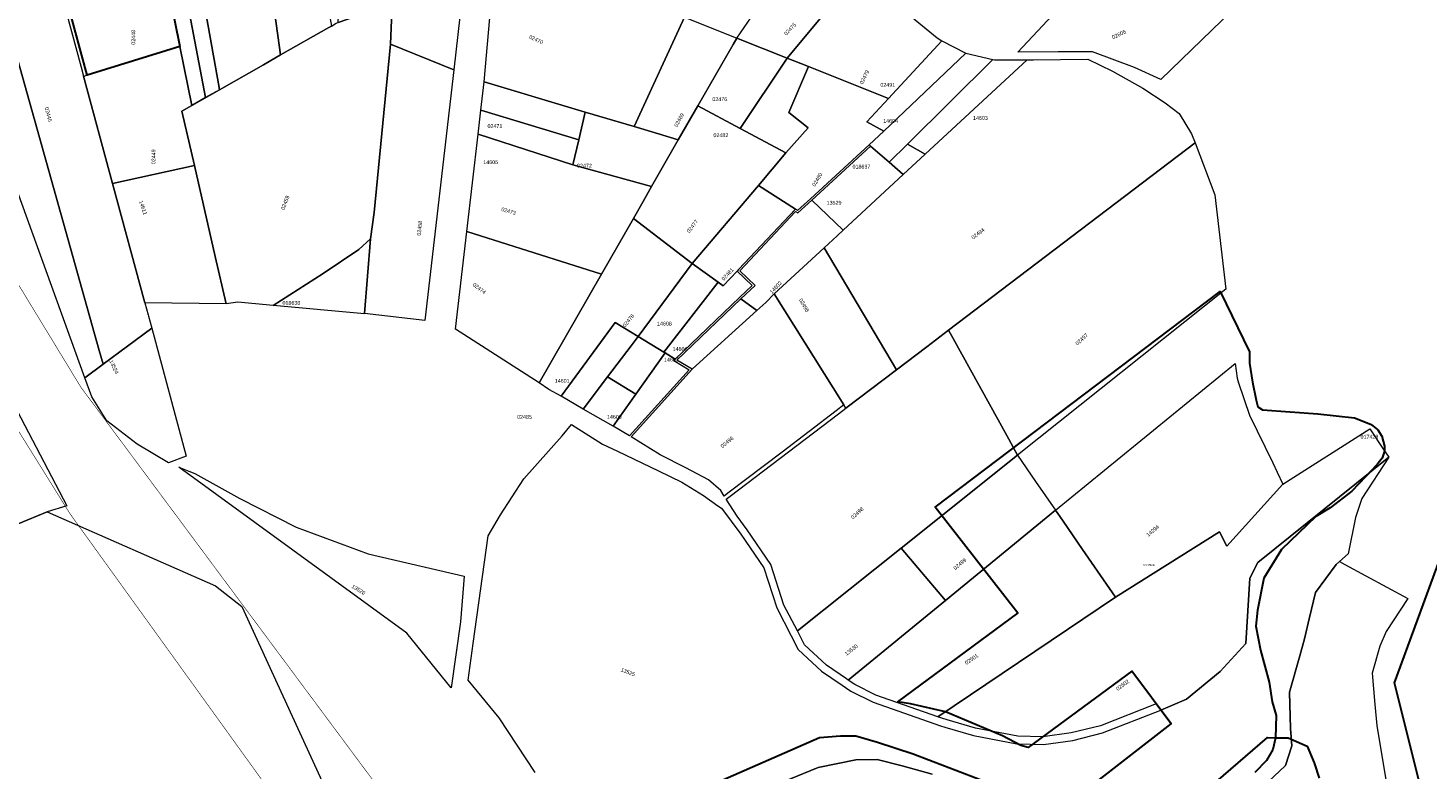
# Model space of a CAD drawing. Header units: metres. Extents: x 347609 to 748319, y 8548087 to 17123455.
# Tile 18 of 47: x 374010 to 374377, y 8561793 to 8561987. Entities that reach past the tile are written whole.
import ezdxf
from ezdxf.enums import TextEntityAlignment as Align

# ---------------------------------------------------------------- set-up
doc = ezdxf.new("R2010")
doc.units = ezdxf.units.M
doc.linetypes.add('ACAD_ISO02W100', pattern=[15, 12, -3])
doc.layers.add('02. FAJA MARGINAL', color=5, linetype='ACAD_ISO02W100', lineweight=0)
doc.layers.add('Predios Rurales', color=90, linetype='Continuous', lineweight=15)
doc.layers.add('Predios Rurales Nombres', color=7, linetype='Continuous', true_color=0xffffff)
doc.layers.add('ZR_LIMA_PSAD56_A_WGS84', color=210, linetype='Continuous')
doc.styles.add('ARIAL', font='arial.ttf')
doc.styles.get("Standard").update_dxf_attribs({"font": 'simplex.shx'})

msp = doc.modelspace()

# ---------------------------------------------------------------- linework, layer by layer
at = {"layer": '02. FAJA MARGINAL', "color": 5, "true_color": 0x0000ff, "const_width": 0.15}
for points in [[(373696.32, 8562324.98), (373784.82, 8562216.74), (373862.86, 8562130.79), (373907.95, 8562074.13), (373960.75, 8561996.35), (374023.52, 8561893.19), (374126.54, 8561754.59), (374173.6, 8561585.97), (374202.08, 8561499.92), (374240.17, 8561401.95), (374277.6, 8561280.19), (374325.11, 8561183.09), (374358.83, 8561043.57), (374419.95, 8560902.47), (374526.7, 8560881.67), (374634.93, 8560876.84), (374729.39, 8560845.9), (374825.05, 8560818.75), (374868.52, 8560793.9), (374891.75, 8560717)], [(373681.58, 8562311.93), (373754.15, 8562231.46), (373846.39, 8562120.08), (373888.58, 8562066.14), (373942.51, 8561985.65), (374020.69, 8561860), (374098.04, 8561752.74), (374120.11, 8561652.14), (374147.6, 8561511.92), (374187.47, 8561414.09), (374238.46, 8561238.08), (374274.46, 8561177.07), (374292.49, 8561039.05), (374350.54, 8560953.9), (374340.45, 8560881.04), (374396.08, 8560847.4), (374523.7, 8560835.67), (374664.05, 8560804.4), (374723.68, 8560775.66), (374805.5, 8560775.88), (374828.41, 8560707.02)]]:
    msp.add_lwpolyline(points, dxfattribs=at)
at = {"layer": 'Predios Rurales'}
for points in [[(374075.85, 8561980.26), (374064.91, 8562059.34), (374065.09, 8562059.43), (374075.01, 8562065.85), (374082.64, 8562023.76), (374089.16, 8561987.83), (374088.51, 8561987.46)], [(374059.73, 8561971.74), (374045.78, 8562049.94), (374046.96, 8562050.46), (374064.91, 8562059.34), (374075.85, 8561980.26), (374071.34, 8561977.7), (374059.82, 8561971.15)], [(374042.44, 8562017.1), (374036.53, 8562046.29), (374041.16, 8562048.12), (374048.4, 8562009.97), (374056.19, 8561969.09), (374052.56, 8561967.03), (374049.44, 8561982.44)], [(374048.4, 8562009.97), (374041.16, 8562048.12), (374045.78, 8562049.94), (374059.73, 8561971.74), (374059.82, 8561971.15), (374056.19, 8561969.09)], [(374090.94, 8561988.75), (374092.9, 8562026.81), (374093.84, 8562045.03), (374097.85, 8562037.31), (374099.92, 8562034.21), (374103.53, 8562029.57), (374106.5, 8562026.47), (374111.28, 8562025.3), (374113.17, 8562025.14), (374124.81, 8562008.07), (374121.23, 8561976.32), (374104.69, 8561983.11), (374105.11, 8561993.68)], [(374028.35, 8561902.79), (374001.27, 8561999.26), (373999.76, 8562004.63), (374012.12, 8562008.65), (374007.73, 8562028.3), (374009.43, 8562029.36), (374010.44, 8562025.62), (374015.27, 8562007.76), (374015.97, 8562005.17), (374023.58, 8561977.02), (374024.21, 8561974.68), (374031.81, 8561946.61), (374040.27, 8561915.33), (374041.13, 8561912.15), (374041.22, 8561911.83), (374042.08, 8561908.65), (374029.35, 8561899.25)], [(374269.03, 8561980.97), (374305.18, 8562019.68), (374307.26, 8562017.38), (374327.94, 8561994.5), (374306.47, 8561973.86), (374299.59, 8561976.98), (374288.64, 8561981.09), (374279.6, 8561981.09)], [(374025.18, 8561974.98), (374017.06, 8562005), (374042.44, 8562017.1), (374049.44, 8561982.44)], [(374208.62, 8561979.42), (374195.38, 8561984.69), (374211.75, 8562008.5), (374216.47, 8562009.74), (374223.07, 8562013.32), (374225.43, 8562013.42), (374227.84, 8562013.26), (374229.49, 8562012.7), (374231.13, 8562011.89), (374232.54, 8562011.13), (374233.54, 8562010.13), (374233.78, 8562009.76)], [(374153.05, 8561966.09), (374129.22, 8561973.22), (374132.46, 8562009.81), (374137.57, 8562007.77), (374146.34, 8562004.27), (374157.02, 8562000), (374168.49, 8561995.43), (374181.67, 8561990.16), (374168.5, 8561961.47), (374155.69, 8561965.3)], [(374235.15, 8561968.84), (374214.2, 8561977.2), (374208.62, 8561979.42), (374233.78, 8562009.76), (374234.74, 8562008.28), (374236.26, 8562004.73), (374238.09, 8561998.01), (374240.89, 8561990.54), (374242.11, 8561989.5), (374247.86, 8561984.76), (374249.16, 8561984)], [(374024.53, 8561895.68), (373988.05, 8561996.52), (374001.27, 8561999.26), (374028.35, 8561902.79), (374029.35, 8561899.25)], [(374061.55, 8561915.02), (374058.71, 8561927.44), (374053.25, 8561951.33), (374050, 8561965.57), (374059.82, 8561971.15), (374071.34, 8561977.7), (374075.85, 8561980.26), (374088.51, 8561987.46), (374089.16, 8561987.83), (374090.42, 8561988.55), (374090.85, 8561988.79), (374090.94, 8561988.75), (374105.11, 8561993.68), (374104.69, 8561983.11), (374100.41, 8561938.95), (374099.45, 8561932.05), (374096.34, 8561929.28), (374086.98, 8561922.96), (374073.94, 8561914.61), (374064.6, 8561915.45)], [(374180.07, 8561958), (374174.88, 8561959.56), (374168.5, 8561961.47), (374181.67, 8561990.16), (374195.38, 8561984.69), (374194.41, 8561983), (374185.18, 8561966.91)], [(374208.62, 8561979.42), (374208.62, 8561979.41), (374196.29, 8561960.99), (374185.18, 8561966.91), (374194.41, 8561983), (374195.38, 8561984.69)], [(374031.81, 8561946.61), (374024.21, 8561974.68), (374025.18, 8561974.98), (374049.44, 8561982.44), (374052.56, 8561967.03), (374050, 8561965.57), (374053.25, 8561951.33)], [(374097.87, 8561912.49), (374099.45, 8561932.05), (374100.41, 8561938.95), (374104.69, 8561983.11), (374121.23, 8561976.32), (374113.61, 8561910.65)], [(374255.37, 8561980.77), (374233.93, 8561960.29), (374229.5, 8561962.73), (374235.15, 8561968.84), (374249.16, 8561984)], [(374208.28, 8561954.6), (374196.29, 8561960.99), (374208.62, 8561979.41), (374208.62, 8561979.42), (374214.2, 8561977.2), (374209, 8561965.14), (374214.14, 8561961.16)], [(374237.22, 8561897.73), (374218.28, 8561929.72), (374221.69, 8561932.88), (374223.29, 8561934.36), (374239.01, 8561948.94), (374244.79, 8561954.29), (374271.47, 8561979.01), (374273.18, 8561979.02), (374280.21, 8561979.08), (374287.4, 8561979.12), (374293.87, 8561975.97), (374301.76, 8561971.52), (374307.64, 8561967.7), (374311.33, 8561964.91), (374314.59, 8561959.56), (374315.48, 8561957.24), (374313.33, 8561955.61), (374250.9, 8561908.14), (374245.22, 8561903.81)], [(374235.35, 8561952.13), (374230.44, 8561956.4), (374230.06, 8561956.73), (374233.93, 8561960.29), (374255.37, 8561980.77), (374262.47, 8561979.07), (374240.12, 8561956.87)], [(374244.79, 8561954.29), (374240.12, 8561956.87), (374262.47, 8561979.07), (374262.9, 8561978.97), (374271.47, 8561979.01)], [(374210.74, 8561939.86), (374201.04, 8561946.05), (374208.28, 8561954.6), (374214.14, 8561961.16), (374209, 8561965.14), (374214.2, 8561977.2), (374235.15, 8561968.84), (374229.5, 8561962.73), (374233.93, 8561960.29), (374230.06, 8561956.73), (374214.69, 8561942.59), (374211.33, 8561939.49)], [(374128.36, 8561965.77), (374129.22, 8561973.22), (374153.05, 8561966.09), (374155.69, 8561965.3), (374153.96, 8561958)], [(374183.73, 8561925.6), (374168.29, 8561937.44), (374170.82, 8561941.85), (374173.07, 8561945.79), (374180.07, 8561958), (374185.18, 8561966.91), (374196.29, 8561960.99), (374208.28, 8561954.6), (374201.04, 8561946.05)], [(374127.63, 8561959.47), (374128.36, 8561965.77), (374153.96, 8561958), (374152.4, 8561951.46)], [(374173.07, 8561945.79), (374152.4, 8561951.46), (374153.96, 8561958), (374155.69, 8561965.3), (374168.5, 8561961.47), (374174.88, 8561959.56), (374180.07, 8561958)], [(374159.91, 8561922.83), (374124.68, 8561934.03), (374127.63, 8561959.47), (374152.4, 8561951.46), (374173.07, 8561945.79), (374170.82, 8561941.85), (374168.29, 8561937.44)], [(374223.29, 8561934.36), (374215.06, 8561942.24), (374230.44, 8561956.4), (374235.35, 8561952.13), (374239.01, 8561948.94)], [(374239.01, 8561948.94), (374235.35, 8561952.13), (374240.12, 8561956.87), (374244.79, 8561954.29)], [(374250.9, 8561908.14), (374313.33, 8561955.61), (374315.48, 8561957.24), (374320.68, 8561943.65), (374323.54, 8561918.89), (374268.99, 8561875.39), (374266.15, 8561880.54), (374252.12, 8561905.93)], [(374040.27, 8561915.33), (374031.81, 8561946.61), (374053.25, 8561951.33), (374058.71, 8561927.44), (374061.55, 8561915.02)], [(374191.82, 8561919.72), (374190.48, 8561920.69), (374183.73, 8561925.6), (374201.04, 8561946.05), (374210.74, 8561939.86), (374195.85, 8561924), (374195.5, 8561923.63)], [(374203, 8561915.39), (374200.67, 8561913.28), (374196.48, 8561916.33), (374200.18, 8561919.86), (374196.21, 8561923.66), (374210.82, 8561939.22), (374211.39, 8561938.86), (374215.06, 8561942.24), (374223.29, 8561934.36), (374221.69, 8561932.88), (374218.28, 8561929.72), (374205.23, 8561917.63)], [(374146.18, 8561892.64), (374143.57, 8561894.33), (374159.91, 8561922.83), (374168.29, 8561937.44), (374183.73, 8561925.6), (374169.52, 8561906.5), (374163.54, 8561910.14), (374149.34, 8561890.82)], [(374143.57, 8561894.33), (374121.71, 8561908.44), (374124.68, 8561934.03), (374159.91, 8561922.83)], [(374097.87, 8561912.49), (374097.87, 8561912.44), (374073.94, 8561914.61), (374086.98, 8561922.96), (374096.34, 8561929.28), (374099.45, 8561932.05)], [(374224, 8561887.68), (374224, 8561887.69), (374223.47, 8561888.54), (374205.23, 8561917.63), (374218.28, 8561929.72), (374237.22, 8561897.73)], [(374190.48, 8561920.69), (374176.27, 8561902.39), (374169.52, 8561906.5), (374183.73, 8561925.6)], [(374196.13, 8561916.69), (374179.25, 8561900.58), (374176.61, 8561902.18), (374176.27, 8561902.39), (374190.48, 8561920.69), (374191.82, 8561919.72), (374195.5, 8561923.63), (374199.45, 8561919.86)], [(374182.08, 8561872.07), (374175.34, 8561875.44), (374167.7, 8561880.24), (374183.66, 8561897.89), (374183.79, 8561898.03), (374200.67, 8561913.28), (374203, 8561915.39), (374205.23, 8561917.63), (374223.47, 8561888.54), (374221.44, 8561887), (374207.26, 8561876.21), (374193.08, 8561865.42), (374192.11, 8561864.68), (374191.19, 8561866.13), (374188.02, 8561868.9)], [(374200.67, 8561913.28), (374183.79, 8561898.03), (374183.66, 8561897.89), (374179.69, 8561900.31), (374196.48, 8561916.33)], [(374030.28, 8561884.38), (374026.4, 8561890.72), (374024.53, 8561895.68), (374029.35, 8561899.25), (374042.08, 8561908.65), (374051.13, 8561875.17), (374046.51, 8561873.4), (374038.25, 8561878.25)], [(374149.34, 8561890.82), (374163.54, 8561910.14), (374169.52, 8561906.5), (374167.72, 8561904.08), (374161.53, 8561895.9), (374155.15, 8561887.47)], [(374207.72, 8561836.12), (374204.32, 8561846.73), (374198.12, 8561855.84), (374195.46, 8561859.38), (374192.65, 8561863.83), (374193.69, 8561864.62), (374222.05, 8561886.2), (374224, 8561887.69), (374224, 8561887.68), (374237.22, 8561897.73), (374245.22, 8561903.81), (374250.9, 8561908.14), (374252.12, 8561905.93), (374266.15, 8561880.54), (374268.99, 8561875.39), (374238.45, 8561851.05), (374211.26, 8561829.35)], [(374168.98, 8561891.41), (374161.53, 8561895.9), (374167.72, 8561904.08), (374169.52, 8561906.5), (374176.27, 8561902.39), (374176.61, 8561902.18)], [(374182.88, 8561897.78), (374167.25, 8561880.5), (374162.99, 8561882.95), (374168.98, 8561891.41), (374176.61, 8561902.18), (374179.25, 8561900.58), (374178.87, 8561900.22)], [(374294.59, 8561838.23), (374286, 8561850.7), (374280.93, 8561858.06), (374280.12, 8561859.23), (374278.94, 8561860.94), (374325.98, 8561899.43), (374326.48, 8561895.55), (374326.88, 8561894.37), (374329.77, 8561885.84), (374335.83, 8561873.42), (374337, 8561870.93), (374338.46, 8561867.82), (374323.8, 8561851.51), (374321.91, 8561855.27)], [(374162.99, 8561882.95), (374155.15, 8561887.47), (374161.53, 8561895.9), (374168.98, 8561891.41)], [(374003.71, 8561858.41), (373994.08, 8561880.93), (374006.83, 8561887.05), (374019.8, 8561862.14), (374014.68, 8561860.57), (374004.58, 8561856.37)], [(374366.26, 8561874.83), (374331.91, 8561847.31), (374329.87, 8561843.17), (374328.8, 8561826.02), (374322.07, 8561818.72), (374313.24, 8561811.44), (374306.55, 8561808.55), (374305.32, 8561810.22), (374290.67, 8561804.51), (374283.03, 8561802.64), (374275.63, 8561801.57), (374269.01, 8561801.73), (374257.92, 8561803.86), (374250.52, 8561806.05), (374249.4, 8561806.37), (374249.42, 8561806.42), (374248.08, 8561806.83), (374294.6, 8561838.22), (374294.59, 8561838.23), (374321.91, 8561855.27), (374323.8, 8561851.51), (374338.46, 8561867.82), (374361.26, 8561882.32), (374364.88, 8561876.9)], [(374250.08, 8561837.33), (374242.81, 8561845.91), (374238.45, 8561851.05), (374268.99, 8561875.39), (374273.71, 8561868.53), (374278.94, 8561860.94)], [(374108.94, 8561828.74), (374049.2, 8561872.28), (374051.84, 8561871.19), (374053.4, 8561870.55), (374065.17, 8561864.08), (374079.92, 8561856.52), (374098.83, 8561849.57), (374123.93, 8561843.72), (374122.96, 8561831.76), (374120.53, 8561814.42)], [(374248.08, 8561806.83), (374231.87, 8561812.53), (374226.31, 8561815.33), (374224.61, 8561816.48), (374250.08, 8561837.33), (374278.94, 8561860.94), (374280.12, 8561859.23), (374280.93, 8561858.06), (374286, 8561850.7), (374294.59, 8561838.23), (374294.6, 8561838.22)], [(374218.88, 8561820.35), (374213.12, 8561825.74), (374211.44, 8561829), (374211.26, 8561829.35), (374238.45, 8561851.05), (374242.81, 8561845.91), (374250.08, 8561837.33), (374224.61, 8561816.48), (374224.11, 8561816.82)]]:
    msp.add_lwpolyline(points, close=True, dxfattribs=at)
for points in [[(374142.52, 8561792.26), (374133.16, 8561806.54), (374125.04, 8561816.42), (374126.29, 8561826.03), (374130.28, 8561854.3), (374133.44, 8561859.75), (374139.58, 8561869.18), (374149.6, 8561880.47), (374152.11, 8561883.45), (374160.16, 8561878.27), (374164.1, 8561876.41), (374174.9, 8561871.31), (374180.99, 8561868.29), (374186.69, 8561864.83), (374190.44, 8561862.15), (374191.37, 8561861.48), (374196.49, 8561854.68), (374202.5, 8561845.84), (374205.88, 8561835.35), (374209.66, 8561828.08), (374211.5, 8561824.51), (374217.63, 8561818.78), (374222.99, 8561815.16), (374225.3, 8561813.6), (374231.09, 8561810.69), (374248.79, 8561804.47), (374249.95, 8561804.13), (374257.45, 8561801.91), (374268.8, 8561799.73), (374275.75, 8561799.57), (374283.41, 8561800.67), (374291.27, 8561802.6), (374306.55, 8561808.55), (374309.2, 8561804.96), (374278.56, 8561781.15)], [(374278.56, 8561781.15), (374309.2, 8561804.96), (374306.55, 8561808.55), (374313.24, 8561811.44), (374322.07, 8561818.72), (374328.8, 8561826.02), (374329.87, 8561843.17), (374331.91, 8561847.31), (374366.26, 8561874.83), (374359.2, 8561864.06), (374357.52, 8561859.03), (374355.57, 8561849.57), (374353.34, 8561847.52), (374352.49, 8561846.73), (374347.07, 8561839.4), (374345.5, 8561832.85), (374344.18, 8561827.3), (374342.92, 8561822.85), (374340.21, 8561813.29), (374340.46, 8561803.78), (374340.84, 8561799.22), (374339.14, 8561794.09), (374334.68, 8561789.79)], [(374004.58, 8561856.37), (374014.68, 8561860.57), (374058.81, 8561841.18), (374065.66, 8561835.7), (374092.11, 8561778.3), (374092.5, 8561777.4), (374096, 8561769.39), (374062.73, 8561760.34), (374050.25, 8561783.01), (374018.15, 8561774.96), (374029.87, 8561748.42), (373977.98, 8561725.5)], [(374334.68, 8561789.79), (374339.14, 8561794.09), (374340.84, 8561799.22), (374340.46, 8561803.78), (374340.21, 8561813.29), (374342.92, 8561822.85), (374344.18, 8561827.3), (374345.5, 8561832.85), (374347.07, 8561839.4), (374352.49, 8561846.73), (374353.34, 8561847.52), (374354.77, 8561846.75), (374371.23, 8561837.81), (374365.53, 8561829.23), (374363.9, 8561825.32), (374361.9, 8561818.28), (374362.61, 8561810.03), (374363.1, 8561804.58), (374364.61, 8561795.6), (374366.11, 8561786.77)], [(374246.62, 8561791.81), (374238.76, 8561793.97), (374232.22, 8561795.63), (374226.61, 8561795.55), (374216.72, 8561793.54), (374207.54, 8561789.78)], [(374207.54, 8561789.78), (374216.72, 8561793.54), (374226.61, 8561795.55), (374232.22, 8561795.63), (374238.76, 8561793.97), (374246.62, 8561791.81)]]:
    msp.add_lwpolyline(points, dxfattribs=at)
at = {"layer": 'ZR_LIMA_PSAD56_A_WGS84', "linetype": 'Continuous', "lineweight": 30, "flags": 128}
msp.add_lwpolyline([(374049.44, 8561982.44), (374025.18, 8561974.98), (374017.06, 8562005), (374042.44, 8562017.1), (374049.44, 8561982.44)], close=True, dxfattribs=at)
for points in [[(374285.74, 8561786.73), (374309.2, 8561804.96), (374298.93, 8561818.8), (374271.79, 8561798.77), (374269.8, 8561799.29), (374264.98, 8561801.81), (374250.1, 8561808.1), (374240.88, 8561810.2), (374237.63, 8561810.73), (374269.06, 8561834), (374247.37, 8561861.79), (374322.08, 8561918.3), (374329.73, 8561902.47), (374329.73, 8561899.53), (374330.57, 8561894.5), (374331.51, 8561889.78), (374331.93, 8561888.1), (374333.19, 8561887.27), (374347.65, 8561886.22), (374357.29, 8561885.17), (374361.48, 8561883.49), (374362.06, 8561883.04), (374363.37, 8561882.02), (374364.41, 8561880.35), (374365.14, 8561877.73), (374365.14, 8561876.47), (374364.51, 8561874.58), (374363.43, 8561873.32), (374362, 8561871.65), (374356.55, 8561865.99), (374350.89, 8561861.58), (374347.12, 8561859.28), (374338.11, 8561850.68), (374333.5, 8561843.13), (374331.82, 8561834.75), (374331.4, 8561830.55), (374332.66, 8561824.26), (374332.66, 8561824.26), (374334.88, 8561815.94), (374335.72, 8561810.73), (374336.73, 8561807.2), (374336.56, 8561801.36), (374336.56, 8561801.31), (374335.89, 8561798.28), (374334.2, 8561795.42), (374331.18, 8561792.22)], [(374169.44, 8561507.66), (374174.02, 8561580.07), (374211.46, 8561584.06), (374232.84, 8561567.9), (374260.15, 8561644.66), (374242.06, 8561658.62), (374245.07, 8561693.27), (374257.89, 8561706.08), (374250.1, 8561739.73), (374290.81, 8561745.76), (374308.95, 8561732.73), (374330.31, 8561731.47), (374349.91, 8561716.41), (374375.8, 8561743.78), (374377.33, 8561777.29), (374367.78, 8561815.71), (374379.84, 8561848.61)], [(374191.74, 8561790.29), (374217.1, 8561801.41), (374222.54, 8561801.88), (374226.58, 8561801.88), (374232.24, 8561800.23), (374241.59, 8561797.14), (374266.24, 8561787.67)], [(374317.15, 8561786.49), (374334.43, 8561801.4), (374336.56, 8561801.36), (374339.91, 8561801.31), (374344.87, 8561799.14), (374346.73, 8561794.79), (374347.98, 8561790.75)]]:
    msp.add_lwpolyline(points, dxfattribs=at)

# ---------------------------------------------------------------- texts
at = {"layer": 'Predios Rurales Nombres', "color": 251, "true_color": 0x636466, "style": 'ARIAL'}
for s, rotation, p in [('02475', 46.2718, (374208.58, 8561985.06)), ('02448', 90.146, (374038.05, 8561982.94)), ('02470', -25.2827, (374140.72, 8561984.38)), ('02605', 24.8272, (374294.1, 8561984.08)), ('02479', 63.6297, (374228.69, 8561972.34)), ('02446', -75.4711, (374013.74, 8561966.34)), ('02469', 61.07, (374180.03, 8561961.13)), ('02449', 89.8562, (374043.33, 8561951.62)), ('02480', 59.278, (374216.16, 8561945.51)), ('14611', -71.4859, (374038.46, 8561941.82)), ('02459', 68.1899, (374077.07, 8561939.44)), ('02473', -16.4645, (374133.52, 8561939.13)), ('02477', 52.0916, (374183.19, 8561933.35)), ('02458', 84.432, (374112.87, 8561932.84)), ('02494', 37.2451, (374257.52, 8561931.64)), ('02481', 46.8366, (374192.22, 8561920.83)), ('02474', -37.5802, (374125.9, 8561919.64)), ('14602', 46.5067, (374204.86, 8561917.42)), ('02495', -61.1375, (374211.39, 8561915.98)), ('02478', 50.6193, (374166.37, 8561908.63)), ('02497', 42.7939, (374284.89, 8561903.86)), ('13524', -65.2901, (374030.67, 8561899.95)), ('02496', 39.1209, (374191.84, 8561876.96)), ('02498', 41.4798, (374226.02, 8561858.32)), ('14294', 39.4415, (374303.41, 8561853.73)), ('02499', 39.3062, (374252.85, 8561845.02)), ('13526', -31.0217, (374094.19, 8561840.47)), ('13530', 37.0985, (374224.33, 8561822.57)), ('02501', 34.7367, (374255.76, 8561820.17)), ('13525', -21.5962, (374164.78, 8561818.54)), ('02502', 36.2395, (374295.4, 8561813.37))]:
    msp.add_text(s, height=1, rotation=rotation, dxfattribs=at).set_placement(p, align=Align.BOTTOM_LEFT)
for s, p in [('02491', (374233.02, 8561971.62)), ('02476', (374188.99, 8561967.87)), ('14604', (374233.76, 8561962.16)), ('14603', (374257.3, 8561962.95)), ('02471', (374130.07, 8561960.83)), ('02482', (374189.28, 8561958.42)), ('14605', (374128.97, 8561951.37)), ('02472', (374153.54, 8561950.44)), ('018637', (374225.73, 8561950.19)), ('13529', (374218.94, 8561940.73)), ('018638', (374076.35, 8561914.49)), ('14608', (374174.49, 8561909.06)), ('14607', (374176.32, 8561899.6)), ('14606', (374178.57, 8561902.4)), ('14601', (374147.69, 8561894.08)), ('02485', (374137.82, 8561884.62)), ('14609', (374161.36, 8561884.62)), ('017423', (374358.85, 8561879.43))]:
    msp.add_text(s, height=1, dxfattribs=at).set_placement(p, align=Align.BOTTOM_LEFT)
at = {"layer": 'ZR_LIMA_PSAD56_A_WGS84', "color": 0, "lineweight": 0, "insert": (374301.81, 8561846.31), "char_height": 0.5, "width": 2.794, "attachment_point": 7}
msp.add_mtext('\\fMS Shell Dlg 2|i0|b0;\\H0.515938;90135538', dxfattribs=at)

doc.saveas('drawing.dxf')
